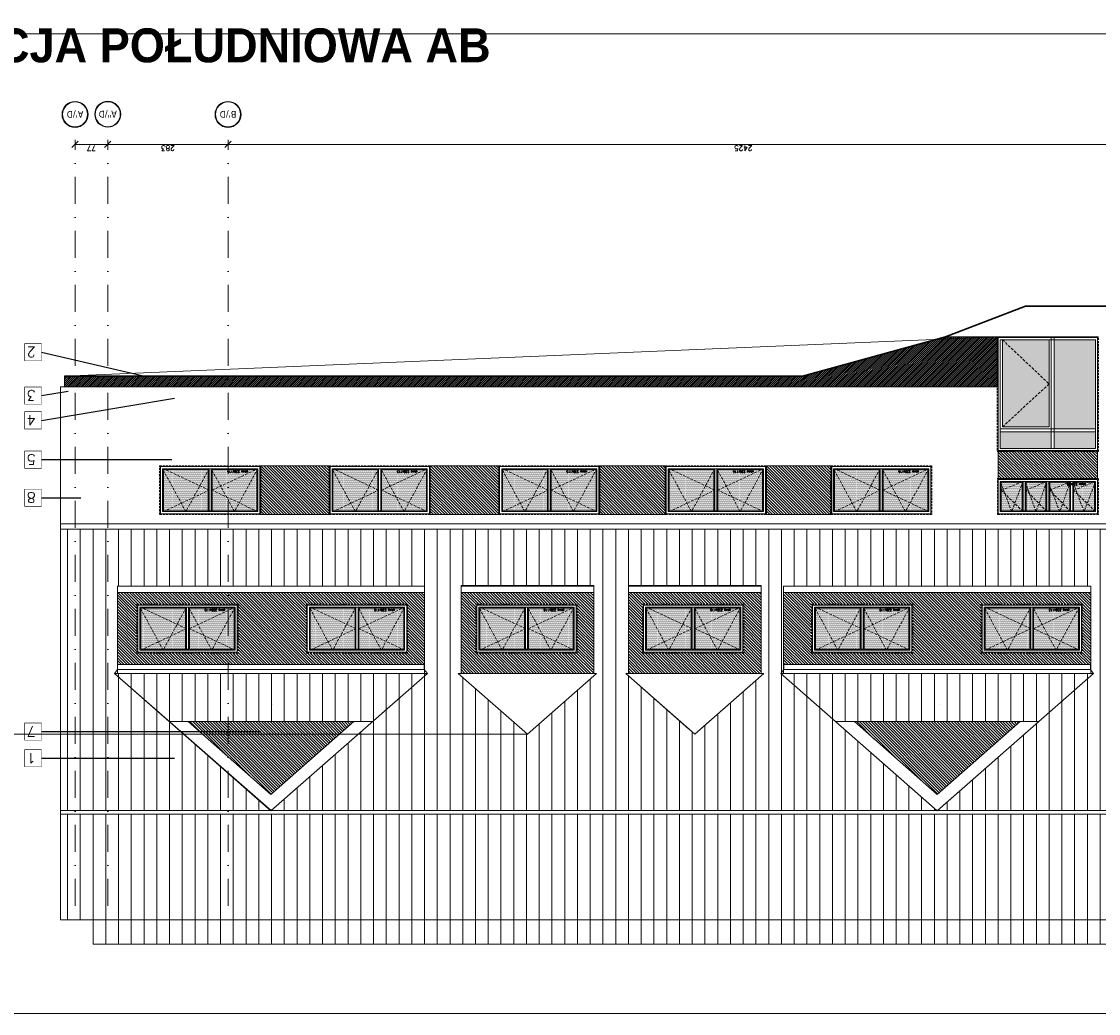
# Model space of a CAD drawing. Header units: millimetres. Extents: x 23192 to 177760, y -399809 to -79279.
# Tile 187 of 256: x 57900 to 60435, y -205278 to -202943. Entities that reach past the tile are written whole.
import ezdxf
from ezdxf.enums import TextEntityAlignment as Align

# ---------------------------------------------------------------- set-up
doc = ezdxf.new("R2010")
doc.units = ezdxf.units.MM
for name, pattern in [('CACHE', [9.525, 6.35, -3.175]), ('CARKOVANA', [7.5, 5, -2.5]), ('DASHDOT', [25.4, 12.7, -6.35, 0, -6.35])]:
    doc.linetypes.add(name, pattern=pattern)
doc.layers.get('0').update_dxf_attribs({"lineweight": 0})
for name, color, linetype, lineweight in [('! opisy okien elewacja', 7, 'Continuous', 0), ('!! 0_ Istn-okna', 6, 'Continuous', 13), ('!! 0_ Istn-sciany', 3, 'Continuous', 30), ('!! 0_ Opis', 8, 'Continuous', 13), ('!! 0_ WIDOK ELEWACJA', 4, 'Continuous', 0), ('!! 1  WYDZIELENIE PPOŻ', 252, 'Continuous', 0), ('!! 1_Hatch dach', 252, 'Continuous', 5), ('!! 2_TYNK OBRYS', 252, 'Continuous', 13), ('!! wymiary osi', 250, 'Continuous', 9), ('0-osie-liniA', 14, 'DASHDOT', 5), ('0-osie-tx', 66, 'Continuous', 9), ('Hatch', 4, 'Continuous', 5), ('Istn-okna', 6, 'Continuous', 13)]:
    doc.layers.add(name, color=color, linetype=linetype, lineweight=lineweight)
doc.layers.add('!! 0_ramki', color=66, linetype='Continuous', lineweight=9, plot=False)
doc.layers.add('!! 1_ELEWACJA KOLOR', color=7, linetype='Continuous', lineweight=13, true_color=0x6888bb)
doc.layers.add('!! 2_ELEWACJA COKÓŁ', color=9, linetype='Continuous', lineweight=13, true_color=0x808080)
doc.layers.add('!!_1  OPISY ELEWACJE', color=250, linetype='Continuous')
doc.styles.add('STYLE10', font='arialbd.ttf')
doc.styles.add('TAHOMA', font='tahoma.ttf')
doc.styles.add('TXT', font='simplex.shx')
doc.dimstyles.new('DIM50', dxfattribs={"dimscale": 5, "dimtxt": 2.5, "dimasz": 1.5, "dimexe": 0, "dimexo": 0, "dimgap": 0.5, "dimtad": 1, "dimdec": 4, "dimrnd": 0.5, "dimdsep": 46, "dimtxsty": 'TXT', "dimblk1": 'TICK1', "dimblk2": 'TICK1', "dimsah": 1, "dimcen": 0, "dimse1": 1, "dimse2": 1, "dimclrd": 1, "dimclre": 7, "dimclrt": 9, "dimadec": 0, "dimazin": 0, "dimtfac": 1, "dimtdec": 4, "dimtmove": 2, "dimatfit": 3, "dimldrblk": 'TICK1', "dimfxl": 1, "dimtolj": 1, "dimarcsym": 0})
pattern_1 = [(90, (67938.474, -208996.977), (-30, 2e-15), [])]

# ---------------------------------------------------------------- blocks, each defined once
blk = doc.blocks.new('OKNO 238 X 115')
at = {"layer": '!! 1_Hatch dach', "true_color": 0x575757}
h = blk.add_hatch(dxfattribs=at)
h.set_pattern_fill('DOTS', color=251, angle=180)
h.set_pattern_definition([(180, (59194.8052, -192624.9467), (-0.79375, -1.5875), [0, -1.5875])])
h.paths.add_polyline_path([(49553.5, -204008.1), (49445.5, -204008.1), (49445.5, -203911.1), (49553.5, -203911.1)])
h = blk.add_hatch(dxfattribs=at)
h.set_pattern_fill('DOTS', color=251, angle=180)
h.set_pattern_definition([(180, (59306.8052, -192624.9467), (-0.79375, -1.5875), [0, -1.5875])])
h.paths.add_polyline_path([(49665.5, -204008.1), (49560, -204008.1), (49560, -203911.1), (49665.5, -203911.1)])
at = {"layer": '!! 0_ Istn-okna', "linetype": 'CARKOVANA', "lineweight": 5}
blk.add_lwpolyline([(49674.5, -204017.1), (49436.5, -204017.1), (49436.5, -203902.1), (49674.5, -203902.1)], close=True, dxfattribs=at)
at = {"layer": '!! 0_ Istn-okna'}
for points in [[(49672.5, -204015.1), (49438.5, -204015.1), (49438.5, -203904.1), (49672.5, -203904.1)], [(49667.5, -204010.1), (49443.5, -204010.1), (49443.5, -203909.1), (49667.5, -203909.1)]]:
    blk.add_lwpolyline(points, close=True, dxfattribs=at)
for points in [[(49551, -204008.1), (49445.5, -204008.1), (49445.5, -203911.1), (49551, -203911.1)], [(49551, -203911.1), (49551, -204008.1)], [(49553, -203909.1), (49553, -204010.1)], [(49558, -203909.1), (49558, -204010.1)], [(49560, -203911.1), (49665.5, -203911.1), (49665.5, -204008.1), (49560, -204008.1)], [(49560, -203911.1), (49560, -204008.1)], [(49558, -204008.1), (49553, -204008.1)]]:
    blk.add_lwpolyline(points, dxfattribs=at)
at = {"layer": '!! 1_Hatch dach', "color": 251, "linetype": 'CACHE', "true_color": 0x575757}
for points in [[(49553, -203909.1), (49498.2, -204010.1), (49443.5, -203909.1)], [(49445.5, -204010.1), (49553, -203959.6), (49445.5, -203909.1)], [(49667.5, -203909.1), (49612.7, -204010.1), (49558, -203909.1)], [(49667.5, -204010.1), (49560, -203959.6), (49667.5, -203909.1)]]:
    blk.add_lwpolyline(points, dxfattribs=at)
at = {"insert": (49644.4, -203918.5), "char_height": 5, "attachment_point": 1, "rotation": 180, "style": 'TXT'}
blk.add_mtext_dynamic_manual_height_columns('okno 238x115', width=52.63, gutter_width=75, heights=[0], dxfattribs=at)
blk = doc.blocks.new('OKNO 238X85')
at = {"layer": '!! 1_Hatch dach', "true_color": 0x575757}
h = blk.add_hatch(dxfattribs=at)
h.set_pattern_fill('DOTS', color=251, angle=90)
h.set_pattern_definition([(90, (6023.7281, 11350.3067), (-1.5875, 0.79375), [0, -1.5875])])
h.paths.add_polyline_path([(-5359.4, 20991.6), (-5359.4, 21041.1), (-5292.4, 21041.1), (-5292.4, 20991.6)])
h = blk.add_hatch(dxfattribs=at)
h.set_pattern_fill('DOTS', color=251, angle=90)
h.set_pattern_definition([(90, (6023.7281, 11291.8067), (-1.5875, 0.79375), [0, -1.5875])])
h.paths.add_polyline_path([(-5359.4, 20933.1), (-5359.4, 20982.6), (-5292.4, 20982.6), (-5292.4, 20933.1)])
h = blk.add_hatch(dxfattribs=at)
h.set_pattern_fill('DOTS', color=251, angle=90)
h.set_pattern_definition([(90, (6023.7281, 11235.8067), (-1.5875, 0.79375), [0, -1.5875])])
h.paths.add_polyline_path([(-5359.4, 20877.1), (-5359.4, 20926.6), (-5292.4, 20926.6), (-5292.4, 20877.1)])
h = blk.add_hatch(dxfattribs=at)
h.set_pattern_fill('DOTS', color=251, angle=90)
h.set_pattern_definition([(90, (6023.7281, 11179.8067), (-1.5875, 0.79375), [0, -1.5875])])
h.paths.add_polyline_path([(-5359.4, 20821.1), (-5359.4, 20870.6), (-5292.4, 20870.6), (-5292.4, 20821.1)])
at = {"layer": '!! 0_ Istn-okna', "linetype": 'CARKOVANA', "lineweight": 5}
blk.add_lwpolyline([(-5368.4, 20812.1), (-5368.4, 21050.1), (-5283.4, 21050.1), (-5283.4, 20812.1)], close=True, dxfattribs=at)
at = {"layer": '!! 0_ Istn-okna'}
for points in [[(-5366.4, 20814.1), (-5366.4, 21048.1), (-5285.4, 21048.1), (-5285.4, 20814.1)], [(-5361.4, 20819.1), (-5361.4, 21043.1), (-5290.4, 21043.1), (-5290.4, 20819.1)]]:
    blk.add_lwpolyline(points, close=True, dxfattribs=at)
for points in [[(-5359.4, 20991.6), (-5359.4, 21041.1), (-5292.4, 21041.1), (-5292.4, 20991.6)], [(-5290.4, 20989.6), (-5361.4, 20989.6)], [(-5292.4, 20991.6), (-5359.4, 20991.6)], [(-5359.4, 20984.6), (-5359.4, 20989.6)], [(-5290.4, 20984.6), (-5361.4, 20984.6)], [(-5359.4, 20935.6), (-5359.4, 20982.6)], [(-5292.4, 20982.6), (-5359.4, 20982.6)], [(-5292.4, 20982.6), (-5292.4, 20935.6)], [(-5292.4, 20935.6), (-5359.4, 20935.6)], [(-5290.4, 20933.6), (-5361.4, 20933.6)], [(-5290.4, 20928.6), (-5361.4, 20928.6)], [(-5359.4, 20928.6), (-5359.4, 20933.6)], [(-5359.4, 20879.6), (-5359.4, 20926.6)], [(-5292.4, 20926.6), (-5359.4, 20926.6)], [(-5292.4, 20926.6), (-5292.4, 20879.6)], [(-5290.4, 20877.6), (-5361.4, 20877.6)], [(-5290.4, 20872.6), (-5361.4, 20872.6)], [(-5292.4, 20879.6), (-5359.4, 20879.6)], [(-5359.4, 20872.6), (-5359.4, 20877.6)], [(-5292.4, 20870.6), (-5292.4, 20821.1), (-5359.4, 20821.1), (-5359.4, 20870.6)], [(-5292.4, 20870.6), (-5359.4, 20870.6)]]:
    blk.add_lwpolyline(points, dxfattribs=at)
at = {"layer": '!! 1_Hatch dach', "color": 251, "linetype": 'CACHE', "true_color": 0x575757}
for points in [[(-5290.4, 20989.6), (-5361.4, 21016.4), (-5290.4, 21043.1)], [(-5361.4, 20989.6), (-5310.9, 21041.1), (-5290.4, 20989.6)], [(-5290.4, 20933.6), (-5361.4, 20959.1), (-5290.4, 20984.6)], [(-5361.4, 20933.6), (-5310.9, 20982.6), (-5290.4, 20933.6)], [(-5290.4, 20877.6), (-5361.4, 20903.1), (-5290.4, 20931.1)], [(-5361.4, 20877.6), (-5310.9, 20926.6), (-5290.4, 20877.6)], [(-5290.4, 20819.1), (-5361.4, 20845.9), (-5290.4, 20872.6)], [(-5361.4, 20819.1), (-5310.9, 20870.6), (-5290.4, 20819.1)]]:
    blk.add_lwpolyline(points, dxfattribs=at)
at = {"insert": (-5299.8, 20842.2), "char_height": 5, "attachment_point": 1, "rotation": 90, "style": 'TXT'}
blk.add_mtext_dynamic_manual_height_columns('okno 238x85', width=52.63, gutter_width=75, heights=[0], dxfattribs=at)
blk = doc.blocks.new('ZESTAW - WEJSCIE D')
at = {"layer": 'Hatch', "true_color": 0x575757}
h = blk.add_hatch(dxfattribs=at)
h.set_pattern_fill('DOTS', color=251, angle=360)
h.set_pattern_definition([(360, (-84672.9002, 253406.4277), (0.79375, 1.5875), [0, -1.5875])])
h.paths.add_polyline_path([(-2678.2, 25889), (-2775.2, 25889), (-2775.2, 25679), (-2678.2, 25679)])
h.paths.add_polyline_path([(-2678.2, 25935), (-2775.2, 25935), (-2775.2, 25896), (-2678.2, 25896)])
h.paths.add_polyline_path([(-2782.2, 25935), (-2902.2, 25935), (-2902.2, 25896), (-2782.2, 25896)])
h.paths.add_polyline_path([(-2787.2, 25884), (-2897.2, 25884), (-2787.2, 25783)], flags=17)
h.paths.add_polyline_path([(-2897.2, 25884), (-2897.2, 25679), (-2787.2, 25783)])
h.paths.add_polyline_path([(-2787.2, 25783), (-2897.2, 25679), (-2787.2, 25679)], flags=17)
at = {"layer": 'Hatch', "color": 251, "linetype": 'CACHE', "true_color": 0x575757}
blk.add_lwpolyline([(-2897.2, 25679), (-2787.2, 25783), (-2897.2, 25884)], dxfattribs=at)
at = {"layer": 'Istn-okna', "linetype": 'CARKOVANA', "lineweight": 5}
blk.add_lwpolyline([(-2671.2, 25672), (-2909.2, 25672), (-2909.2, 25942), (-2671.2, 25942)], close=True, dxfattribs=at)
at = {"layer": 'Istn-okna'}
for points in [[(-2673.2, 25674), (-2907.2, 25674), (-2907.2, 25940), (-2673.2, 25940)], [(-2678.2, 25679), (-2902.2, 25679), (-2902.2, 25935), (-2678.2, 25935)]]:
    blk.add_lwpolyline(points, close=True, dxfattribs=at)
for points in [[(-2782.2, 25672), (-2782.2, 25935)], [(-2775.2, 25672), (-2775.2, 25935)], [(-2678.2, 25896), (-2902.2, 25896)], [(-2678.2, 25889), (-2902.2, 25889)], [(-2787.2, 25679), (-2787.2, 25884), (-2897.2, 25884), (-2897.2, 25679)], [(-2671.2, 25672), (-2909.2, 25672)]]:
    blk.add_lwpolyline(points, dxfattribs=at)
blk = doc.blocks.new('*U80')
h = blk.add_hatch(color=256)
edge = h.paths.add_edge_path()
edge.add_arc((0, 0), 30.6, 0, 360)
edge = h.paths.add_edge_path(flags=17)
edge.add_arc((0, 0), 29.4, 0, 360)
for radius in [30.6, 29.4]:
    blk.add_circle((0, 0), radius)
at = {"style": 'TAHOMA', "flags": 8}
blk.add_attdef('ANSICHTSNUMMER', text='', height=16, dxfattribs=at).set_placement((0, 0), align=Align.MIDDLE_CENTER)
blk = doc.blocks.new('TICK1')
at = {"color": 2}
blk.add_line((-1, -1), (1, 1), dxfattribs=at)
at = {"color": 0}
for p, q in [((0, 0), (-1, 0)), ((0, -1.4), (0, 1.4))]:
    blk.add_line(p, q, dxfattribs=at)
blk = doc.blocks.new('*D3714')
at = {"layer": '!! wymiary osi', "color": 1, "lineweight": -2, "transparency": 16777216}
blk.add_line((60803.8, -211174.5), (58393.6, -211174.5), dxfattribs=at)
at = {"layer": 'DEFPOINTS', "color": 0, "transparency": 16777216}
for p in [(58386.1, -211174.5), (58386.1, -211174.5), (60811.3, -211173.7)]:
    blk.add_point(p, dxfattribs=at)
at = {"layer": '!! wymiary osi', "color": 1, "lineweight": -2, "transparency": 16777216, "xscale": 7.5, "yscale": 7.5, "zscale": 7.5, "rotation": 180}
blk.add_blockref('TICK1', (58386.1, -211174.5), dxfattribs=at)
at = {"layer": '!! wymiary osi', "color": 1, "lineweight": -2, "transparency": 16777216, "xscale": 7.5, "yscale": 7.5, "zscale": 7.5}
blk.add_blockref('TICK1', (60811.3, -211174.5), dxfattribs=at)
at = {"layer": '!! wymiary osi', "color": 9, "transparency": 16777216, "insert": (59598.7, -211183.3), "char_height": 12.5, "attachment_point": 5, "rotation": 180, "style": 'TXT'}
blk.add_mtext('\\A1;2425', dxfattribs=at)
blk = doc.blocks.new('*D3715')
at = {"layer": '!! wymiary osi', "color": 1, "lineweight": -2, "transparency": 16777216}
blk.add_line((58378.6, -211174.5), (58110.6, -211174.5), dxfattribs=at)
at = {"layer": 'DEFPOINTS', "color": 0, "transparency": 16777216}
for p in [(58103.1, -211174.5), (58103.1, -211174.5), (58386.1, -211174.5)]:
    blk.add_point(p, dxfattribs=at)
at = {"layer": '!! wymiary osi', "color": 1, "lineweight": -2, "transparency": 16777216, "xscale": 7.5, "yscale": 7.5, "zscale": 7.5, "rotation": 180}
blk.add_blockref('TICK1', (58103.1, -211174.5), dxfattribs=at)
at = {"layer": '!! wymiary osi', "color": 1, "lineweight": -2, "transparency": 16777216, "xscale": 7.5, "yscale": 7.5, "zscale": 7.5}
blk.add_blockref('TICK1', (58386.1, -211174.5), dxfattribs=at)
at = {"layer": '!! wymiary osi', "color": 9, "transparency": 16777216, "insert": (58244.6, -211183.3), "char_height": 12.5, "attachment_point": 5, "rotation": 180, "style": 'TXT'}
blk.add_mtext('\\A1;283', dxfattribs=at)
blk = doc.blocks.new('*D3716')
at = {"layer": '!! wymiary osi', "color": 1, "lineweight": -2, "transparency": 16777216}
blk.add_line((58095.6, -211174.5), (58033.6, -211174.5), dxfattribs=at)
at = {"layer": 'DEFPOINTS', "color": 0, "transparency": 16777216}
for p in [(58026.1, -211174.5), (58026.1, -211174.5), (58103.1, -211174.5)]:
    blk.add_point(p, dxfattribs=at)
at = {"layer": '!! wymiary osi', "color": 1, "lineweight": -2, "transparency": 16777216, "xscale": 7.5, "yscale": 7.5, "zscale": 7.5, "rotation": 180}
blk.add_blockref('TICK1', (58026.1, -211174.5), dxfattribs=at)
at = {"layer": '!! wymiary osi', "color": 1, "lineweight": -2, "transparency": 16777216, "xscale": 7.5, "yscale": 7.5, "zscale": 7.5}
blk.add_blockref('TICK1', (58103.1, -211174.5), dxfattribs=at)
at = {"layer": '!! wymiary osi', "color": 9, "transparency": 16777216, "insert": (58064.6, -211183.3), "char_height": 12.5, "attachment_point": 5, "rotation": 180, "style": 'TXT'}
blk.add_mtext('\\A1;77', dxfattribs=at)
blk = doc.blocks.new('BLOK OSIE DE')
at = {"layer": '0-osie-liniA', "ltscale": 5}
for points in [[(58026.06735, -212967.07145), (58026.06735, -211174.54046)], [(58103.06735, -212967.07145), (58103.06735, -211174.54046)], [(58386.06735, -212967.07145), (58386.06735, -211174.54046)]]:
    blk.add_lwpolyline(points, dxfattribs=at)
at = {"layer": '0-osie-tx'}
ref = blk.add_blockref('*U80', (58026.06735, -211104.04341), dxfattribs=at)
ref.add_attrib('ANSICHTSNUMMER', "A'/D", dxfattribs={"layer": '0', "height": 16, "rotation": 180, "style": 'TAHOMA', "flags": 8}).set_placement((58026.06735, -211104.04341), align=Align.MIDDLE_CENTER)
ref = blk.add_blockref('*U80', (58103.06735, -211103.54341), dxfattribs=at)
ref.add_attrib('ANSICHTSNUMMER', 'A"/D', dxfattribs={"layer": '0', "height": 16, "rotation": 180, "style": 'TAHOMA', "flags": 8}).set_placement((58103.06735, -211103.54341), align=Align.MIDDLE_CENTER)
ref = blk.add_blockref('*U80', (58386.06735, -211104.04341), dxfattribs=at)
ref.add_attrib('ANSICHTSNUMMER', "B'/D", dxfattribs={"layer": '0', "height": 16, "rotation": 180, "style": 'TAHOMA', "flags": 8}).set_placement((58386.06735, -211104.04341), align=Align.MIDDLE_CENTER)
at = {"layer": '!! wymiary osi'}
for base, p1, p2, picture, middle in [((58026.06735, -211174.54046), (58103.06735, -211174.54046), (58026.06735, -211174.54046), '*D3716', (58064.56735, -211183.29046)), ((58103.06735, -211174.54046), (58386.06735, -211174.54046), (58103.06735, -211174.54046), '*D3715', (58244.56735, -211183.29046)), ((58386.06735, -211174.54046), (60811.30712, -211173.73186), (58386.06735, -211174.54046), '*D3714', (59598.68724, -211183.29046))]:
    dim = blk.add_linear_dim(base=base, p1=p1, p2=p2, angle=180, dimstyle='DIM50', dxfattribs=at)
    dim.commit()
    dim.dimension.update_dxf_attribs({"geometry": picture, "text_midpoint": middle})

msp = doc.modelspace()

# ---------------------------------------------------------------- hatches: boundary and pattern name
at = {"layer": '!! 1_ELEWACJA KOLOR', "true_color": 0x4f5358}
h = msp.add_hatch(dxfattribs=at)
h.set_pattern_fill('ANSI31', color=251, scale=1.5, angle=-90)
h.set_pattern_definition([(315, (14095.556, 37217.243), (3.36759605, 3.36759605), [])])
h.paths.add_polyline_path([(60198.56735, -203953.63192), (60432.56735, -203953.63192), (60432.56735, -204019.10743), (60198.56735, -204019.10743)])
h = msp.add_hatch(dxfattribs=at)
h.set_pattern_fill('ANSI31', color=251, scale=1.5, angle=-90)
h.set_pattern_definition([(315, (67539.4744, -208996.977), (3.367596, 3.367596), [])])
h.paths.add_polyline_path([(58463.06735, -203989.10743), (58624.06735, -203989.10743), (58624.06735, -204104.10743), (58463.06735, -204104.10743)])
h = msp.add_hatch(dxfattribs=at)
h.set_pattern_fill('ANSI31', color=251, scale=1.5, angle=-90)
h.set_pattern_definition([(315, (67938.4744, -208996.977), (3.367596, 3.367596), [])])
h.paths.add_polyline_path([(58862.06735, -203989.10743), (59023.06735, -203989.10743), (59023.06735, -204104.10743), (58862.06735, -204104.10743)])
h = msp.add_hatch(dxfattribs=at)
h.set_pattern_fill('ANSI31', color=251, scale=1.5, angle=-90)
h.set_pattern_definition([(315, (68337.4744, -208996.977), (3.367596, 3.367596), [])])
h.paths.add_polyline_path([(59261.06735, -203989.10743), (59415.10632, -203989.10743), (59415.10632, -204104.10743), (59261.06735, -204104.10743)])
h = msp.add_hatch(dxfattribs=at)
h.set_pattern_fill('ANSI31', color=251, scale=1.5, angle=-90)
h.set_pattern_definition([(315, (68729.5134, -208996.977), (3.367596, 3.367596), [])])
h.paths.add_polyline_path([(59653.10632, -203989.10743), (59807.14528, -203989.10743), (59807.14528, -204104.10743), (59653.10632, -204104.10743)])
h = msp.add_hatch(dxfattribs=at)
h.set_pattern_fill('ANSI31', color=251, scale=1.5, angle=-90)
h.paths.add_polyline_path([(58848.59686, -204287.45533), (58125.59686, -204287.45533), (58125.59686, -204457.12714), (58457.94233, -204457.12714), (58848.59686, -204457.12714)])
h.paths.add_polyline_path([(58409.56735, -204430.10743), (58171.56735, -204430.10743), (58171.56735, -204315.10743), (58409.56735, -204315.10743)], flags=16)
h.paths.add_polyline_path([(58407.56735, -204428.10743), (58173.56735, -204428.10743), (58173.56735, -204317.10743), (58407.56735, -204317.10743)], flags=0)
h.paths.add_polyline_path([(58402.56735, -204423.10743), (58178.56735, -204423.10743), (58178.56735, -204322.10743), (58402.56735, -204322.10743)], flags=0)
h.paths.add_polyline_path([(58400.52775, -204421.10743), (58376.34705, -204421.10743), (58375.81735, -204423.10743), (58375.28765, -204421.10743), (58351.06735, -204421.10743), (58351.06735, -204329.65884), (58349.06735, -204322.10743), (58349.06735, -204421.10743), (58344.06735, -204421.10743), (58344.06735, -204423.10743), (58342.12676, -204421.10743), (58319.0723, -204421.10743), (58318.56735, -204423.10743), (58318.01289, -204421.10743), (58295.06735, -204421.10743), (58295.06735, -204338.33958), (58293.06735, -204331.12529), (58293.06735, -204421.10743), (58288.06735, -204421.10743), (58288.06735, -204423.10743), (58286.12676, -204421.10743), (58263.0723, -204421.10743), (58262.56735, -204423.10743), (58262.0624, -204421.10743), (58239.06735, -204421.10743), (58239.06735, -204330.029), (58237.06735, -204322.10743), (58237.06735, -204421.10743), (58232.06735, -204421.10743), (58232.06735, -204423.10743), (58230.02775, -204421.10743), (58205.84705, -204421.10743), (58205.31735, -204423.10743), (58204.78765, -204421.10743), (58180.56735, -204421.10743), (58180.56735, -204324.10743), (58230.02775, -204324.10743), (58232.06735, -204322.10743), (58232.06735, -204421.10743), (58237.06735, -204421.10743), (58237.06735, -204322.10743), (58239.06735, -204330.029), (58239.06735, -204324.10743), (58286.12676, -204324.10743), (58288.06735, -204322.10743), (58288.06735, -204421.10743), (58293.06735, -204421.10743), (58293.06735, -204331.12529), (58295.06735, -204338.33958), (58295.06735, -204324.10743), (58342.12676, -204324.10743), (58344.06735, -204322.10743), (58344.06735, -204421.10743), (58349.06735, -204421.10743), (58349.06735, -204322.10743), (58351.06735, -204329.65884), (58351.06735, -204324.10743), (58400.52775, -204324.10743), (58402.56735, -204322.10743), (58400.56735, -204329.65884), (58400.56735, -204421.14627)], flags=0)
h.paths.add_polyline_path([(58570.56735, -204315.10743), (58808.56735, -204315.10743), (58808.56735, -204430.10743), (58570.56735, -204430.10743)], flags=16)
h.paths.add_polyline_path([(58572.56735, -204317.10743), (58806.56735, -204317.10743), (58806.56735, -204428.10743), (58572.56735, -204428.10743)], flags=0)
h.paths.add_polyline_path([(58577.56735, -204423.10743), (58577.56735, -204322.10743), (58801.56735, -204322.10743), (58801.56735, -204423.10743)], flags=0)
h.paths.add_polyline_path([(58579.56735, -204421.10743), (58579.56735, -204324.10743), (58629.02775, -204324.10743), (58631.06735, -204322.10743), (58631.06735, -204421.10743), (58636.06735, -204421.10743), (58636.06735, -204322.10743), (58638.06735, -204330.029), (58638.06735, -204324.10743), (58685.12676, -204324.10743), (58687.06735, -204322.10743), (58687.06735, -204421.10743), (58692.06735, -204421.10743), (58692.06735, -204331.12529), (58694.06735, -204338.33958), (58694.06735, -204324.10743), (58741.12676, -204324.10743), (58743.06735, -204322.10743), (58743.06735, -204421.10743), (58748.06735, -204421.10743), (58748.06735, -204322.10743), (58750.06735, -204329.65884), (58750.06735, -204324.10743), (58799.52775, -204324.10743), (58801.56735, -204322.10743), (58799.56735, -204329.65884), (58799.56735, -204421.14627), (58799.52775, -204421.10743), (58775.34705, -204421.10743), (58774.81735, -204423.10743), (58774.28765, -204421.10743), (58750.06735, -204421.10743), (58750.06735, -204329.65884), (58748.06735, -204322.10743), (58748.06735, -204421.10743), (58743.06735, -204421.10743), (58743.06735, -204423.10743), (58741.12676, -204421.10743), (58718.0723, -204421.10743), (58717.56735, -204423.10743), (58717.01289, -204421.10743), (58694.06735, -204421.10743), (58694.06735, -204338.33958), (58692.06735, -204331.12529), (58692.06735, -204421.10743), (58687.06735, -204421.10743), (58687.06735, -204423.10743), (58685.12676, -204421.10743), (58662.0723, -204421.10743), (58661.56735, -204423.10743), (58661.0624, -204421.10743), (58638.06735, -204421.10743), (58638.06735, -204330.029), (58636.06735, -204322.10743), (58636.06735, -204421.10743), (58631.06735, -204421.10743), (58631.06735, -204423.10743), (58629.02775, -204421.10743), (58604.84705, -204421.10743), (58604.31735, -204423.10743), (58603.78765, -204421.10743)], flags=0)
h.paths.add_polyline_path([(58380.7396, -204325.26706), (58326.81103, -204325.26706), (58326.81103, -204332.76706), (58380.7396, -204332.76706)], flags=8)
h.paths.add_polyline_path([(58779.7396, -204325.26706), (58725.81103, -204325.26706), (58725.81103, -204332.76706), (58779.7396, -204332.76706)], flags=8)
h = msp.add_hatch(dxfattribs=at)
h.set_pattern_fill('ANSI31', color=251, scale=1.5, angle=-90)
h.paths.add_polyline_path([(59246.59686, -204287.45533), (58934.59686, -204287.45533), (58934.59686, -204477.75954), (59246.59686, -204477.75954)])
h.paths.add_polyline_path([(58969.56735, -204430.10743), (58969.56735, -204315.10743), (59207.56735, -204315.10743), (59207.56735, -204430.10743)], flags=16)
h.paths.add_polyline_path([(58971.56735, -204428.10743), (58971.56735, -204317.10743), (59205.56735, -204317.10743), (59205.56735, -204428.10743)], flags=0)
h.paths.add_polyline_path([(58976.56735, -204423.10743), (58976.56735, -204322.10743), (59200.56735, -204322.10743), (59200.56735, -204423.10743)], flags=0)
h.paths.add_polyline_path([(59147.06735, -204421.10743), (59142.06735, -204421.10743), (59142.06735, -204423.10743), (59140.12676, -204421.10743), (59117.0723, -204421.10743), (59116.56735, -204423.10743), (59116.01289, -204421.10743), (59093.06735, -204421.10743), (59093.06735, -204338.33958), (59091.06735, -204331.12529), (59091.06735, -204421.10743), (59086.06735, -204421.10743), (59086.06735, -204423.10743), (59084.12676, -204421.10743), (59061.0723, -204421.10743), (59060.56735, -204423.10743), (59060.0624, -204421.10743), (59037.06735, -204421.10743), (59037.06735, -204330.029), (59035.06735, -204322.10743), (59035.06735, -204421.10743), (59030.06735, -204421.10743), (59030.06735, -204423.10743), (59028.02775, -204421.10743), (59003.84705, -204421.10743), (59003.31735, -204423.10743), (59002.78765, -204421.10743), (58978.56735, -204421.10743), (58978.56735, -204324.10743), (59028.02775, -204324.10743), (59030.06735, -204322.10743), (59030.06735, -204421.10743), (59035.06735, -204421.10743), (59035.06735, -204322.10743), (59037.06735, -204330.029), (59037.06735, -204324.10743), (59084.12676, -204324.10743), (59086.06735, -204322.10743), (59086.06735, -204421.10743), (59091.06735, -204421.10743), (59091.06735, -204331.12529), (59093.06735, -204338.33958), (59093.06735, -204324.10743), (59140.12676, -204324.10743), (59142.06735, -204322.10743), (59142.06735, -204421.10743), (59147.06735, -204421.10743), (59147.06735, -204322.10743), (59149.06735, -204329.65884), (59149.06735, -204324.10743), (59198.52775, -204324.10743), (59200.56735, -204322.10743), (59198.56735, -204329.65884), (59198.56735, -204421.14627), (59198.52775, -204421.10743), (59174.34705, -204421.10743), (59173.81735, -204423.10743), (59173.28765, -204421.10743), (59149.06735, -204421.10743), (59149.06735, -204329.65884), (59147.06735, -204322.10743)], flags=0)
h.paths.add_polyline_path([(59178.7396, -204325.26706), (59124.81103, -204325.26706), (59124.81103, -204332.76706), (59178.7396, -204332.76706)], flags=8)
h = msp.add_hatch(dxfattribs=at)
h.set_pattern_fill('ANSI31', color=251, scale=1.5, angle=-90)
h.paths.add_polyline_path([(59640.59686, -204287.45533), (59328.59686, -204287.45533), (59328.59686, -204477.75954), (59640.59686, -204477.75954)])
h.paths.add_polyline_path([(59361.60632, -204430.10743), (59361.60632, -204315.10743), (59599.60632, -204315.10743), (59599.60632, -204430.10743)], flags=16)
h.paths.add_polyline_path([(59363.60632, -204428.10743), (59363.60632, -204317.10743), (59597.60632, -204317.10743), (59597.60632, -204428.10743)], flags=0)
h.paths.add_polyline_path([(59368.60632, -204423.10743), (59368.60632, -204322.10743), (59592.60632, -204322.10743), (59592.60632, -204423.10743)], flags=0)
h.paths.add_polyline_path([(59508.60632, -204423.10743), (59508.05186, -204421.10743), (59485.10632, -204421.10743), (59485.10632, -204338.33958), (59483.10632, -204331.12529), (59483.10632, -204421.10743), (59478.10632, -204421.10743), (59478.10632, -204423.10743), (59476.16572, -204421.10743), (59453.11127, -204421.10743), (59452.60632, -204423.10743), (59452.10137, -204421.10743), (59429.10632, -204421.10743), (59429.10632, -204330.029), (59427.10632, -204322.10743), (59427.10632, -204421.10743), (59422.10632, -204421.10743), (59422.10632, -204423.10743), (59420.06671, -204421.10743), (59395.88602, -204421.10743), (59395.35632, -204423.10743), (59394.82661, -204421.10743), (59370.60632, -204421.10743), (59370.60632, -204324.10743), (59420.06671, -204324.10743), (59422.10632, -204322.10743), (59422.10632, -204421.10743), (59427.10632, -204421.10743), (59427.10632, -204322.10743), (59429.10632, -204330.029), (59429.10632, -204324.10743), (59476.16572, -204324.10743), (59478.10632, -204322.10743), (59478.10632, -204421.10743), (59483.10632, -204421.10743), (59483.10632, -204331.12529), (59485.10632, -204338.33958), (59485.10632, -204324.10743), (59532.16572, -204324.10743), (59534.10632, -204322.10743), (59534.10632, -204421.10743), (59539.10632, -204421.10743), (59539.10632, -204322.10743), (59541.10632, -204329.65884), (59541.10632, -204324.10743), (59590.56671, -204324.10743), (59592.60632, -204322.10743), (59590.60632, -204329.65884), (59590.60632, -204421.14627), (59590.56671, -204421.10743), (59566.38602, -204421.10743), (59565.85632, -204423.10743), (59565.32661, -204421.10743), (59541.10632, -204421.10743), (59541.10632, -204329.65884), (59539.10632, -204322.10743), (59539.10632, -204421.10743), (59534.10632, -204421.10743), (59534.10632, -204423.10743), (59532.16572, -204421.10743), (59509.11127, -204421.10743)], flags=0)
h.paths.add_polyline_path([(59570.77856, -204325.26706), (59516.84999, -204325.26706), (59516.84999, -204332.76706), (59570.77856, -204332.76706)], flags=8)
h = msp.add_hatch(dxfattribs=at)
h.set_pattern_fill('ANSI31', color=251, scale=1.5, angle=-90)
h.paths.add_polyline_path([(60416.59686, -204287.45533), (59693.59686, -204287.45533), (59693.59686, -204457.12714), (60025.94233, -204457.12714), (60416.59686, -204457.12714)])
h.paths.add_polyline_path([(59997.56735, -204430.10743), (59759.56735, -204430.10743), (59759.56735, -204315.10743), (59997.56735, -204315.10743)], flags=16)
h.paths.add_polyline_path([(59995.56735, -204428.10743), (59761.56735, -204428.10743), (59761.56735, -204317.10743), (59995.56735, -204317.10743)], flags=0)
h.paths.add_polyline_path([(59990.56735, -204423.10743), (59766.56735, -204423.10743), (59766.56735, -204322.10743), (59990.56735, -204322.10743)], flags=0)
h.paths.add_polyline_path([(59988.52775, -204421.10743), (59964.34705, -204421.10743), (59963.81735, -204423.10743), (59963.28765, -204421.10743), (59939.06735, -204421.10743), (59939.06735, -204329.65884), (59937.06735, -204322.10743), (59937.06735, -204421.10743), (59932.06735, -204421.10743), (59932.06735, -204423.10743), (59930.12676, -204421.10743), (59907.0723, -204421.10743), (59906.56735, -204423.10743), (59906.01289, -204421.10743), (59883.06735, -204421.10743), (59883.06735, -204338.33958), (59881.06735, -204331.12529), (59881.06735, -204421.10743), (59876.06735, -204421.10743), (59876.06735, -204423.10743), (59874.12676, -204421.10743), (59851.0723, -204421.10743), (59850.56735, -204423.10743), (59850.0624, -204421.10743), (59827.06735, -204421.10743), (59827.06735, -204330.029), (59825.06735, -204322.10743), (59825.06735, -204421.10743), (59820.06735, -204421.10743), (59820.06735, -204423.10743), (59818.02775, -204421.10743), (59793.84705, -204421.10743), (59793.31735, -204423.10743), (59792.78765, -204421.10743), (59768.56735, -204421.10743), (59768.56735, -204324.10743), (59818.02775, -204324.10743), (59820.06735, -204322.10743), (59820.06735, -204421.10743), (59825.06735, -204421.10743), (59825.06735, -204322.10743), (59827.06735, -204330.029), (59827.06735, -204324.10743), (59874.12676, -204324.10743), (59876.06735, -204322.10743), (59876.06735, -204421.10743), (59881.06735, -204421.10743), (59881.06735, -204331.12529), (59883.06735, -204338.33958), (59883.06735, -204324.10743), (59930.12676, -204324.10743), (59932.06735, -204322.10743), (59932.06735, -204421.10743), (59937.06735, -204421.10743), (59937.06735, -204322.10743), (59939.06735, -204329.65884), (59939.06735, -204324.10743), (59988.52775, -204324.10743), (59990.56735, -204322.10743), (59988.56735, -204329.65884), (59988.56735, -204421.14627)], flags=0)
h.paths.add_polyline_path([(60158.56735, -204315.10743), (60396.56735, -204315.10743), (60396.56735, -204430.10743), (60158.56735, -204430.10743)], flags=16)
h.paths.add_polyline_path([(60160.56735, -204317.10743), (60394.56735, -204317.10743), (60394.56735, -204428.10743), (60160.56735, -204428.10743)], flags=0)
h.paths.add_polyline_path([(60165.56735, -204322.10743), (60389.56735, -204322.10743), (60389.56735, -204423.10743), (60165.56735, -204423.10743)], flags=0)
h.paths.add_polyline_path([(60167.56735, -204421.10743), (60167.56735, -204324.10743), (60217.02775, -204324.10743), (60219.06735, -204322.10743), (60219.06735, -204421.10743), (60224.06735, -204421.10743), (60224.06735, -204322.10743), (60226.06735, -204330.029), (60226.06735, -204324.10743), (60273.12676, -204324.10743), (60275.06735, -204322.10743), (60275.06735, -204421.10743), (60280.06735, -204421.10743), (60280.06735, -204331.12529), (60282.06735, -204338.33958), (60282.06735, -204324.10743), (60329.12676, -204324.10743), (60331.06735, -204322.10743), (60331.06735, -204421.10743), (60336.06735, -204421.10743), (60336.06735, -204322.10743), (60338.06735, -204329.65884), (60338.06735, -204324.10743), (60387.52775, -204324.10743), (60389.56735, -204322.10743), (60387.56735, -204329.65884), (60387.56735, -204421.14627), (60387.52775, -204421.10743), (60363.34705, -204421.10743), (60362.81735, -204423.10743), (60362.28765, -204421.10743), (60338.06735, -204421.10743), (60338.06735, -204329.65884), (60336.06735, -204322.10743), (60336.06735, -204421.10743), (60331.06735, -204421.10743), (60331.06735, -204423.10743), (60329.12676, -204421.10743), (60306.0723, -204421.10743), (60305.56735, -204423.10743), (60305.01289, -204421.10743), (60282.06735, -204421.10743), (60282.06735, -204338.33958), (60280.06735, -204331.12529), (60280.06735, -204421.10743), (60275.06735, -204421.10743), (60275.06735, -204423.10743), (60273.12676, -204421.10743), (60250.0723, -204421.10743), (60249.56735, -204423.10743), (60249.0624, -204421.10743), (60226.06735, -204421.10743), (60226.06735, -204330.029), (60224.06735, -204322.10743), (60224.06735, -204421.10743), (60219.06735, -204421.10743), (60219.06735, -204423.10743), (60217.02775, -204421.10743), (60192.84705, -204421.10743), (60192.31735, -204423.10743), (60191.78765, -204421.10743)], flags=0)
h.paths.add_polyline_path([(59968.7396, -204325.26706), (59914.81103, -204325.26706), (59914.81103, -204332.76706), (59968.7396, -204332.76706)], flags=8)
h.paths.add_polyline_path([(60367.7396, -204325.26706), (60313.81103, -204325.26706), (60313.81103, -204332.76706), (60367.7396, -204332.76706)], flags=8)
h = msp.add_hatch(dxfattribs=at)
h.set_pattern_fill('ANSI31', color=251, scale=1.5, angle=-90)
h.paths.add_polyline_path([(58682.15457, -204591.41958), (58292.03915, -204591.41958), (58487.09686, -204763.07037)])
h = msp.add_hatch(dxfattribs=at)
h.set_pattern_fill('ANSI31', color=251, scale=1.5, angle=-90)
h.paths.add_polyline_path([(60250.15457, -204591.41958), (59860.03915, -204591.41958), (59977.31815, -204694.62511), (60132.87556, -204694.62511)])
h.paths.add_polyline_path([(60132.87556, -204694.62511), (59977.31815, -204694.62511), (60055.09686, -204763.07037)])
at = {"layer": '!! 1_Hatch dach'}
h = msp.add_hatch(dxfattribs=at)
h.set_pattern_fill('_USER', color=8, scale=30, angle=90, pattern_type=0)
h.set_pattern_definition(pattern_1)
h.paths.add_polyline_path([(57991.56735, -204800.99821), (58487.89467, -204800.99821), (58118.98237, -204477.75954), (58125.59686, -204477.75954), (58125.59686, -204272.45533), (58848.59686, -204272.45533), (58848.59686, -204477.75954), (58855.21134, -204477.75954), (58487.89467, -204800.99821), (60054.29904, -204800.99821), (59686.98237, -204477.75954), (59693.59686, -204477.75954), (59693.59686, -204272.45533), (60416.59686, -204272.45533), (60416.59686, -204477.75954), (60423.21134, -204477.75954), (60055.89467, -204800.99821), (60790.56735, -204800.99821), (60790.56735, -204138.10743), (57991.56735, -204138.10743)])
h.paths.add_polyline_path([(58934.59686, -204477.75954), (58934.59686, -204271.27785), (59246.59686, -204271.27785), (59246.59686, -204477.75954), (59253.21134, -204477.75954), (59090.59686, -204620.86029), (58927.98237, -204477.75954)], flags=16)
h.paths.add_polyline_path([(59328.59686, -204477.75954), (59328.59686, -204271.27785), (59640.59686, -204271.27785), (59640.59686, -204477.75954), (59647.21134, -204477.75954), (59484.59686, -204620.86029), (59321.98237, -204477.75954)], flags=16)
h = msp.add_hatch(dxfattribs=at)
h.set_pattern_fill('_USER', color=8, scale=30, angle=90, pattern_type=0)
h.set_pattern_definition(pattern_1)
h.paths.add_polyline_path([(58855.21134, -204477.75954), (58519.76246, -204477.75954), (58118.98237, -204477.75954), (58248.70258, -204591.41958), (58726.0522, -204591.41958)])
h = msp.add_hatch(dxfattribs=at)
h.set_pattern_fill('_USER', color=8, scale=30, angle=90, pattern_type=0)
h.set_pattern_definition(pattern_1)
h.paths.add_polyline_path([(60423.21134, -204477.75954), (60087.76246, -204477.75954), (59686.98237, -204477.75954), (59816.70258, -204591.41958), (60294.0522, -204591.41958)])
h = msp.add_hatch(dxfattribs=at)
h.set_pattern_fill('_USER', color=8, scale=30, angle=90, pattern_type=0)
h.set_pattern_definition(pattern_1)
h.paths.add_polyline_path([(57991.56735, -204809.28152), (60790.56735, -204809.28152), (60790.56735, -205057.78093), (57991.56735, -205057.78093)])
h = msp.add_hatch(dxfattribs=at)
h.set_pattern_fill('_USER', color=8, scale=30, angle=90, pattern_type=0)
h.set_pattern_definition(pattern_1)
h.paths.add_polyline_path([(60790.56735, -205115.39), (58068.56735, -205115.39), (58068.56735, -205057.78093), (60790.56735, -205057.78093)])
at = {"layer": '!! 2_ELEWACJA COKÓŁ', "true_color": 0x2b2b2c}
h = msp.add_hatch(dxfattribs=at)
h.set_pattern_fill('ANSI31', color=250)
h.paths.add_polyline_path([(58001.56735, -203803.10743), (60196.56735, -203803.10743), (60196.56735, -203685.63192), (60074.78235, -203685.63192), (59738.28206, -203778.10743), (58001.56735, -203778.10743)])

# ---------------------------------------------------------------- linework, layer by layer
at = {"layer": '! opisy okien elewacja'}
for points in [[(57991.56735, -204800.99821), (58487.89467, -204800.99821), (58118.98237, -204477.75954), (58125.59686, -204477.75954), (58125.59686, -204272.45533), (58848.59686, -204272.45533), (58848.59686, -204477.75954), (58855.21134, -204477.75954), (58487.89467, -204800.99821), (60054.29904, -204800.99821), (59686.98237, -204477.75954), (59693.59686, -204477.75954), (59693.59686, -204272.45533), (60416.59686, -204272.45533), (60416.59686, -204477.75954), (60423.21134, -204477.75954), (60055.89467, -204800.99821), (60790.56735, -204800.99821), (60790.56735, -204138.10743), (57991.56735, -204138.10743)], [(58934.59686, -204477.75954), (58934.59686, -204271.27785), (59246.59686, -204271.27785), (59246.59686, -204477.75954), (59253.21134, -204477.75954), (59090.59686, -204620.86029), (58927.98237, -204477.75954)], [(59328.59686, -204477.75954), (59328.59686, -204271.27785), (59640.59686, -204271.27785), (59640.59686, -204477.75954), (59647.21134, -204477.75954), (59484.59686, -204620.86029), (59321.98237, -204477.75954)], [(57991.56735, -204809.28152), (60790.56735, -204809.28152), (60790.56735, -205057.78093), (57991.56735, -205057.78093)], [(60790.56735, -205115.39), (58068.56735, -205115.39), (58068.56735, -205057.78093), (60790.56735, -205057.78093)]]:
    msp.add_lwpolyline(points, close=True, dxfattribs=at)
for points in [[(58491.85429, -204550.70655), (58491.85429, -204550.70655)], [(60059.85429, -204550.70655), (60059.85429, -204550.70655)]]:
    msp.add_lwpolyline(points, dxfattribs=at)
at = {"layer": '!! 0_ Istn-sciany'}
for points in [[(60262.95518, -203613.10743), (60074.78235, -203685.63192)], [(60780.56735, -203613.10743), (60262.95518, -203613.10743)], [(60074.78235, -203685.63192), (59738.28206, -203778.10743), (58001.56735, -203778.10743)]]:
    msp.add_lwpolyline(points, dxfattribs=at)
at = {"layer": '!! 0_ WIDOK ELEWACJA'}
for points in [[(58001.56735, -203803.10743), (58001.56735, -203778.10743)], [(57991.56735, -203803.10743), (57991.56735, -205057.78093)], [(57991.56735, -203803.10743), (59761.56735, -203803.10743)], [(60196.56735, -203803.10743), (58001.56735, -203803.10743)], [(60790.56735, -204126.10743), (57991.56735, -204126.10743)], [(60790.56735, -204138.10743), (57991.56735, -204138.10743)], [(58125.59686, -204272.45533), (58125.59686, -204477.75954)], [(58848.59686, -204272.45533), (58125.59686, -204272.45533)], [(58848.59686, -204272.45533), (58848.59686, -204477.75954)], [(58934.59686, -204272.45533), (58934.59686, -204477.75954)], [(59246.59686, -204272.45533), (58934.59686, -204272.45533)], [(59246.59686, -204272.45533), (59246.59686, -204477.75954)], [(59328.59686, -204272.45533), (59328.59686, -204477.75954)], [(59640.59686, -204272.45533), (59328.59686, -204272.45533)], [(59640.59686, -204272.45533), (59640.59686, -204477.75954)], [(59693.59686, -204272.45533), (59693.59686, -204477.75954)], [(60416.59686, -204272.45533), (59693.59686, -204272.45533)], [(60416.59686, -204272.45533), (60416.59686, -204477.75954)], [(58848.59686, -204287.45533), (58125.59686, -204287.45533)], [(59246.59686, -204287.45533), (58934.59686, -204287.45533)], [(59640.59686, -204287.45533), (59328.59686, -204287.45533)], [(60416.59686, -204287.45533), (59693.59686, -204287.45533)], [(58118.98237, -204477.75954), (58126.18931, -204469.11573), (58126.18931, -204457.12714), (58457.94233, -204457.12714)], [(58118.98237, -204477.75954), (58855.21134, -204477.75954)], [(58118.98237, -204477.75954), (58487.09686, -204801.70029)], [(58118.98237, -204477.75954), (58487.09686, -204801.70029), (58855.21134, -204477.75954)], [(58848.59686, -204477.75954), (58125.59686, -204477.75954)], [(58855.21134, -204477.75954), (58848.00441, -204469.11573), (58848.00441, -204457.12714), (58126.18931, -204457.12714)], [(58848.00441, -204469.11573), (58126.18931, -204469.11573)], [(58855.21134, -204477.75954), (58487.09686, -204801.70029)], [(58855.21134, -204477.75954), (58519.76246, -204477.75954)], [(58927.98237, -204477.75954), (59090.59686, -204620.86029)], [(59246.59686, -204477.75954), (58934.59686, -204477.75954)], [(59253.21134, -204477.75954), (59090.59686, -204620.86029)], [(59321.98237, -204477.75954), (59470.09686, -204608.10029)], [(59640.59686, -204477.75954), (59328.59686, -204477.75954)], [(59647.21134, -204477.75954), (59499.09686, -204608.10029)], [(59686.98237, -204477.75954), (59694.18931, -204469.11573), (59694.18931, -204457.12714), (60025.94233, -204457.12714)], [(59686.98237, -204477.75954), (60055.09686, -204801.70029)], [(59686.98237, -204477.75954), (60423.21134, -204477.75954)], [(59686.98237, -204477.75954), (60055.09686, -204801.70029)], [(59686.98237, -204477.75954), (60055.09686, -204801.70029), (60423.21134, -204477.75954)], [(60416.59686, -204477.75954), (59693.59686, -204477.75954)], [(60416.59686, -204477.75954), (59693.59686, -204477.75954)], [(60423.21134, -204477.75954), (60416.00441, -204469.11573), (60416.00441, -204457.12714), (59694.18931, -204457.12714)], [(60416.00441, -204469.11573), (59694.18931, -204469.11573)], [(60423.21134, -204477.75954), (60055.09686, -204801.70029)], [(60423.21134, -204477.75954), (60055.09686, -204801.70029)], [(60423.21134, -204477.75954), (60087.76246, -204477.75954)], [(58248.14151, -204591.41958), (58726.0522, -204591.41958)], [(58292.03915, -204591.41958), (58487.09686, -204763.07037), (58682.15457, -204591.41958)], [(59816.14151, -204591.41958), (60294.0522, -204591.41958)], [(59816.14151, -204591.41958), (60294.0522, -204591.41958)], [(59860.03915, -204591.41958), (60055.09686, -204763.07037), (60250.15457, -204591.41958)], [(60790.56735, -204800.99821), (57991.56735, -204800.99821)], [(60790.56735, -204809.28152), (57991.56735, -204809.28152)], [(60790.56735, -205057.78093), (57991.56735, -205057.78093)], [(58068.56735, -205057.78093), (58068.56735, -205115.39)], [(60790.56735, -205115.39), (58068.56735, -205115.39)]]:
    msp.add_lwpolyline(points, dxfattribs=at)
at = {"layer": '!! 0_ramki'}
msp.add_lwpolyline([(57423.43585, -205278.37862), (64626.72452, -205278.37862), (64599.09384, -202972.5386), (57395.80517, -202972.5386)], close=True, dxfattribs=at)
at = {"layer": '!! 1  WYDZIELENIE PPOŻ'}
msp.add_lwpolyline([(59090.59686, -204620.86029), (57023.31395, -204620.86029)], dxfattribs=at)
at = {"layer": '!! 2_ELEWACJA COKÓŁ', "color": 250, "true_color": 0x2b2b2c}
msp.add_lwpolyline([(58001.56735, -203803.10743), (60196.56735, -203803.10743), (60196.56735, -203685.63192), (58001.56735, -203778.10743)], close=True, dxfattribs=at)
at = {"layer": '!! 2_TYNK OBRYS'}
for points in [[(60198.56735, -203953.63192), (60432.56735, -203953.63192), (60432.56735, -204019.10743), (60198.56735, -204019.10743)], [(58463.06735, -203989.10743), (58624.06735, -203989.10743), (58624.06735, -204104.10743), (58463.06735, -204104.10743)], [(58862.06735, -203989.10743), (59023.06735, -203989.10743), (59023.06735, -204104.10743), (58862.06735, -204104.10743)], [(59261.06735, -203989.10743), (59415.10632, -203989.10743), (59415.10632, -204104.10743), (59261.06735, -204104.10743)], [(59653.10632, -203989.10743), (59807.14528, -203989.10743), (59807.14528, -204104.10743), (59653.10632, -204104.10743)]]:
    msp.add_lwpolyline(points, close=True, dxfattribs=at)
at = {"layer": '!! wymiary osi'}
msp.add_lwpolyline([(60432.56735, -203685.63192), (60076.74362, -203685.63192)], dxfattribs=at)
at = {"layer": '!!_1  OPISY ELEWACJE', "const_width": 1.2}
for points in [[(57947.05456, -203701.70275), (57947.05456, -203742.24754), (57907.34022, -203742.24754), (57907.34022, -203701.70275)], [(57947.05456, -203701.70275), (57947.05456, -203742.24754), (57907.34022, -203742.24754), (57907.34022, -203701.70275)], [(57947.05456, -203803.669), (57947.05456, -203844.21379), (57907.34022, -203844.21379), (57907.34022, -203803.669)], [(57947.05456, -203803.669), (57947.05456, -203844.21379), (57907.34022, -203844.21379), (57907.34022, -203803.669)], [(57947.05456, -203862.00977), (57947.05456, -203902.55456), (57907.34022, -203902.55456), (57907.34022, -203862.00977)], [(57947.05456, -203862.00977), (57947.05456, -203902.55456), (57907.34022, -203902.55456), (57907.34022, -203862.00977)], [(57947.05456, -203954.50608), (57947.05456, -203995.05087), (57907.34022, -203995.05087), (57907.34022, -203954.50608)], [(57947.05456, -203954.50608), (57947.05456, -203995.05087), (57907.34022, -203995.05087), (57907.34022, -203954.50608)], [(57947.05456, -204044.10271), (57947.05456, -204084.6475), (57907.34022, -204084.6475), (57907.34022, -204044.10271)], [(57947.05456, -204044.10271), (57947.05456, -204084.6475), (57907.34022, -204084.6475), (57907.34022, -204044.10271)], [(57947.05456, -204594.48185), (57947.05456, -204635.02664), (57907.34022, -204635.02664), (57907.34022, -204594.48185)], [(57947.05456, -204594.48185), (57947.05456, -204635.02664), (57907.34022, -204635.02664), (57907.34022, -204594.48185)], [(57947.05456, -204657.41405), (57947.05456, -204697.95884), (57907.34022, -204697.95884), (57907.34022, -204657.41405)], [(57947.05456, -204657.41405), (57947.05456, -204697.95884), (57907.34022, -204697.95884), (57907.34022, -204657.41405)]]:
    msp.add_lwpolyline(points, close=True, dxfattribs=at)
at = {"layer": '!!_1  OPISY ELEWACJE'}
for points in [[(57947.05456, -203721.97515), (58190.66578, -203778.10743)], [(57947.05456, -203823.9414), (58009.89886, -203813.52442)], [(57947.05456, -203882.28217), (58259.99029, -203830.41039)], [(57947.05456, -203974.77847), (58253.86879, -203974.77847)], [(57947.05456, -204064.37511), (58039.56412, -204064.37511)], [(57947.05456, -204614.75424), (58463.66266, -204614.75424)], [(57947.05456, -204677.68644), (58259.99029, -204677.68644)]]:
    msp.add_lwpolyline(points, dxfattribs=at)

# ---------------------------------------------------------------- block references
at = {"layer": '! opisy okien elewacja'}
for p in [(8788.57178, -87.02756), (9187.57178, -87.02756), (9586.57178, -87.02756), (9978.61074, -87.02756), (10367.61074, -87.02756), (8735.07178, -413.02756), (9134.07178, -413.02756), (9533.07178, -413.02756), (9925.11074, -413.02756), (10323.07178, -413.02756), (10722.07178, -413.02756)]:
    msp.add_blockref('OKNO 238 X 115', p, dxfattribs=at)
msp.add_blockref('BLOK OSIE DE', (0, 7941.93976))
at = {"xscale": -1, "rotation": 180}
msp.add_blockref('ZESTAW - WEJSCIE D', (63105.72255, -178013.6094), dxfattribs=at)
at = {"rotation": 90}
msp.add_blockref('OKNO 238X85', (81246.6837, -198735.70244), dxfattribs=at)

# ---------------------------------------------------------------- texts
at = {"layer": '!! 0_ Opis', "style": 'STYLE10', "width": 0.95}
msp.add_text('ELEWACJA POŁUDNIOWA AB', height=80, dxfattribs=at).set_placement((57458.92604, -203039.53698))
at = {"layer": '!!_1  OPISY ELEWACJE', "char_height": 24, "attachment_point": 1, "rotation": 180, "style": 'TXT'}
for s, insert in [('2', (57933.35264, -203733.57891)), ('3', (57933.35264, -203835.54516)), ('4', (57933.35264, -203893.88594)), ('5', (57933.35264, -203986.38224)), ('8', (57933.35264, -204075.97887)), ('7', (57933.35264, -204626.35801)), ('1', (57933.35264, -204689.29021))]:
    msp.add_mtext_dynamic_manual_height_columns(s, width=40.5447886, gutter_width=90, heights=[0], dxfattribs=dict(at, insert=insert))

doc.saveas('drawing.dxf')
